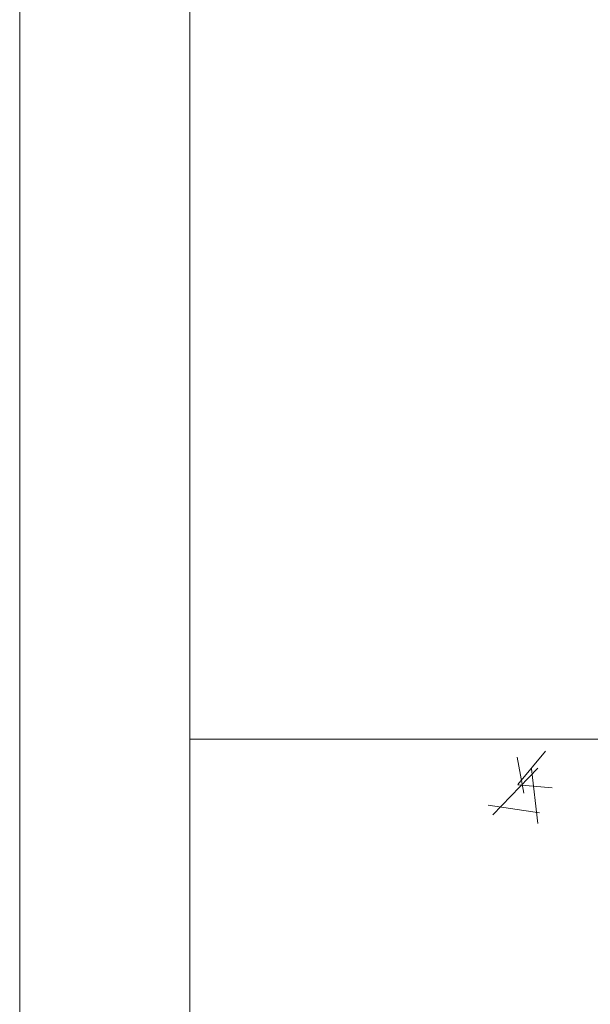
# Model space of a CAD drawing. Header units: feet. Extents: x 8 to 127, y 6 to 90.
# Tile 31 of 256: x 33.29 to 33.542, y 50.283 to 50.717. Entities that reach past the tile are written whole.
import ezdxf

# ---------------------------------------------------------------- set-up
doc = ezdxf.new("R2010")
doc.units = ezdxf.units.FT
doc.header["$MEASUREMENT"] = 0
for name, color, linetype in [('Alvenaria', 7, 'Continuous'), ('MOBILIÁRIO2', 250, 'Continuous'), ('NO ESPESSURA', 250, 'Continuous')]:
    doc.layers.add(name, color=color, linetype=linetype)

msp = doc.modelspace()

# ---------------------------------------------------------------- linework, layer by layer
at = {"layer": 'Alvenaria', "lineweight": 5}
for p, q in [((33.29022, 51.70004), (33.29022, 50.02504)), ((33.36522, 50.02504), (33.36522, 51.40004))]:
    msp.add_line(p, q, dxfattribs=at)
at = {"layer": 'MOBILIÁRIO2', "lineweight": 5}
msp.add_line((33.36522, 50.40004), (35.06522, 50.40004), dxfattribs=at)
at = {"layer": 'NO ESPESSURA', "linetype": 'Continuous', "lineweight": 5}
for p, q in [((33.50968, 50.38007), (33.52192, 50.39466)), ((33.51228, 50.3762), (33.50934, 50.39212)), ((33.49868, 50.36663), (33.51846, 50.38725)), ((33.51849, 50.36281), (33.51568, 50.38693)), ((33.50966, 50.37985), (33.52484, 50.37852)), ((33.49662, 50.37099), (33.51921, 50.36749))]:
    msp.add_line(p, q, dxfattribs=at)

doc.saveas('drawing.dxf')
